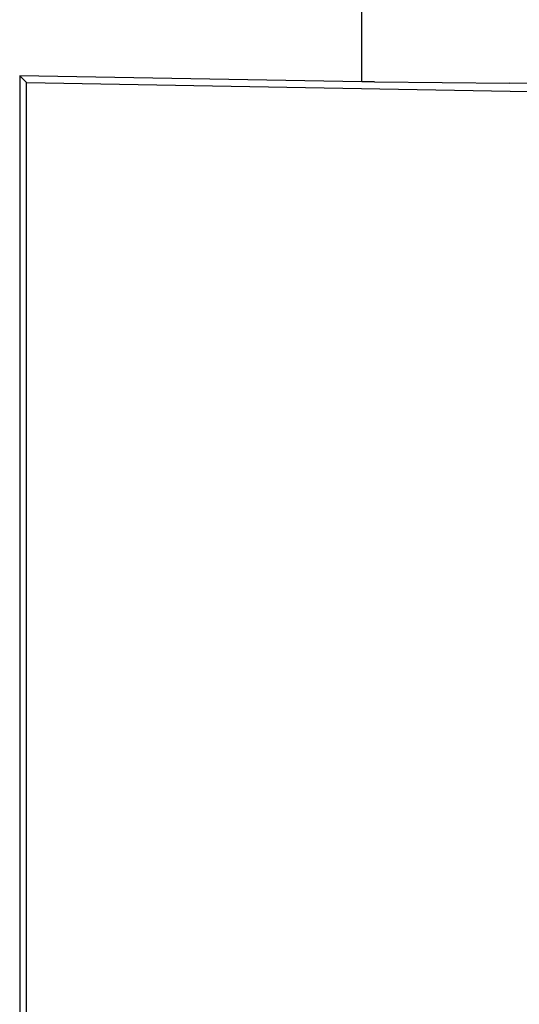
# Paper-space layout '1012-790 Hybird Padfoot' of a CAD drawing. Header units: millimetres. Extents: x 51 to 2966, y 67 to 3970.
# Tile 55 of 110: x 1092 to 1157, y 3254 to 3382. Entities that reach past the tile are written whole.
import ezdxf

# ---------------------------------------------------------------- set-up
doc = ezdxf.new("R2010")
doc.units = ezdxf.units.MM

psp = doc.layouts.new('1012-790 Hybird Padfoot')

# ---------------------------------------------------------------- linework, layer by layer
at = {"color": 7, "linetype": 'Continuous', "lineweight": 25}
for p, q in [((1092.43, 3374.67), (1092.43, 3243.38)), ((1092.43, 3374.67), (1093.3, 3373.79)), ((1136.79, 3373.9), (1092.43, 3374.67)), ((1093.3, 3373.79), (1158.44, 3372.65)), ((1093.3, 3244.27), (1093.3, 3373.79)), ((1138.43, 3373.88), (1136.79, 3373.9)), ((1138.43, 3373.88), (1155.99, 3373.72)), ((1160.35, 3373.68), (1155.99, 3373.72))]:
    psp.add_line(p, q, dxfattribs=at)
psp.add_open_spline([(1136.79, 3373.9), (1136.8, 3389.95), (1136.82, 3422.04), (1136.7, 3470.18), (1137.32, 3518.32), (1138.82, 3565.6), (1141.08, 3612), (1144.09, 3657.53), (1147.82, 3703.02), (1150.96, 3733.29), (1152.53, 3748.43)], degree=3, knots=[0, 0, 0, 0, 0.128338, 0.256675, 0.385018, 0.513402, 0.634981, 0.756561, 0.87828, 1, 1, 1, 1], dxfattribs=at)

doc.saveas('drawing.dxf')
